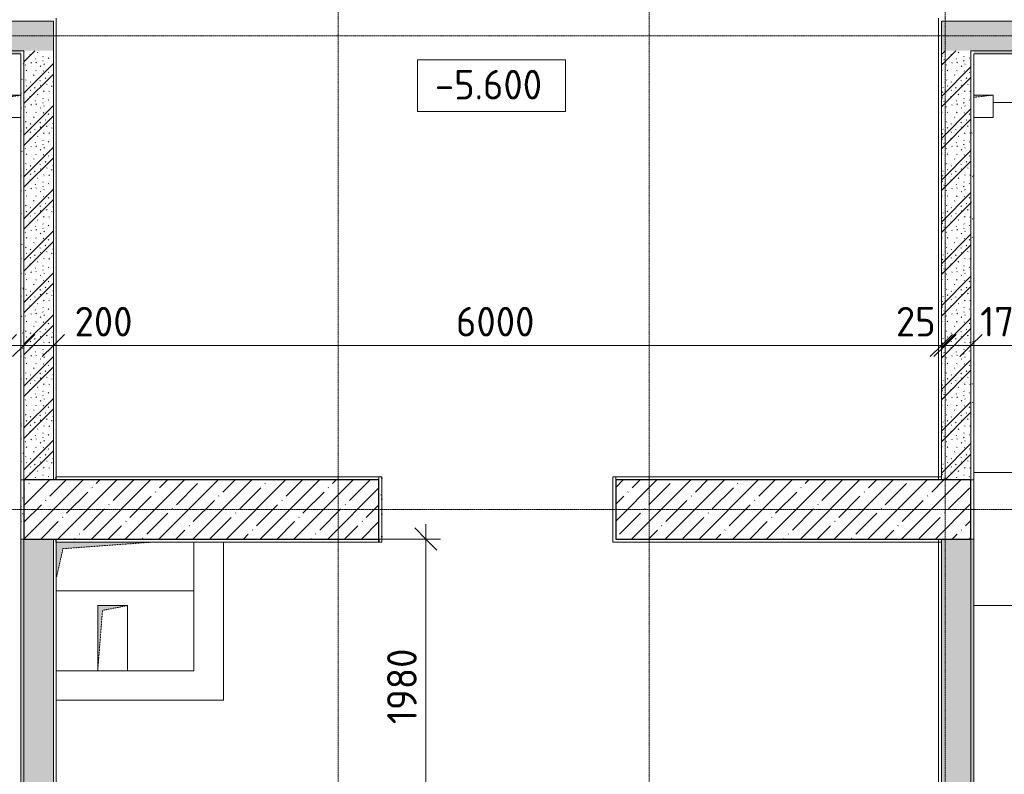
# Model space of a CAD drawing. Header units: millimetres. Extents: x 25420 to 100191, y -10965 to 131188.
# Tile 41 of 53: x 52772 to 59425, y 113710 to 118810. Entities that reach past the tile are written whole.
import ezdxf

# ---------------------------------------------------------------- set-up
doc = ezdxf.new("R2010")
doc.units = ezdxf.units.MM
doc.linetypes.add('3_ Штрих_ 1 х 1 мм', pattern=[2, 1, -1])
doc.linetypes.add('4_ Штрихпунктир_ 10 х 2 мм', pattern=[14, 10, -2, 0, -2])
for name, color, linetype, lineweight in [('A-ANNO-DIMS', 7, 'Continuous', 5), ('A-ANNO-DIMS-100', 7, 'Continuous', 5), ('A-DETL-GENF', 7, 'Continuous', 13), ('A-WALL', 7, 'Continuous', 13), ('A-WALL-PATT', 7, 'Continuous', 13), ('C-PRKG', 7, 'Continuous', 13), ('G-ANNO-DIMS', 7, 'Continuous', 5), ('I-WALL', 7, 'Continuous', 13), ('M-EQPM', 7, 'Continuous', 13), ('S-COLS', 7, 'Continuous', 25), ('S-GRID', 7, 'Continuous', 5)]:
    doc.layers.add(name, color=color, linetype=linetype, lineweight=lineweight)
doc.styles.add('GOST Common_3', font='GOST_Common.ttf', dxfattribs={"height": 200})
doc.dimstyles.new('2_мм', dxfattribs={"dimscale": 304.8, "dimtxt": 201.142999, "dimasz": 0.492126, "dimexe": 0.328084, "dimexo": 0.492126, "dimgap": 0, "dimtad": 1, "dimdec": 0, "dimdsep": 46, "dimtxsty": 'GOST Common_3', "dimblk1": 'OBLIQUE', "dimblk2": 'OBLIQUE', "dimsah": 1, "dimcen": 0.09, "dimdle": 0.328084, "dimadec": 5, "dimazin": 2, "dimtfac": 1, "dimtdec": 4, "dimtix": 1, "dimtmove": 0, "dimatfit": 3, "dimfxl": 1, "dimtvp": 1, "dimtolj": 1, "dimtzin": 0, "dimarcsym": 2})
doc.dimstyles.new('2_мм_1', dxfattribs={"dimscale": 304.8, "dimtxt": 201.142999, "dimasz": 0.492126, "dimexe": 0.328084, "dimexo": 0.492126, "dimgap": 0, "dimtad": 1, "dimdec": 0, "dimdsep": 46, "dimtxsty": 'GOST Common_3', "dimblk1": 'OBLIQUE', "dimblk2": 'OBLIQUE', "dimsah": 1, "dimcen": 0.09, "dimdle": 0.328084, "dimadec": 5, "dimazin": 2, "dimtfac": 1, "dimtdec": 4, "dimtix": 1, "dimtmove": 1, "dimatfit": 3, "dimfxl": 1, "dimtvp": 1, "dimtolj": 1, "dimtzin": 0, "dimarcsym": 2})
pattern_1 = [(0, (0, 0), (203.2, 50.8), [3.353, -149.047, 3.353, -149.047, -812.8]), (0, (0, 0), (203.2, 50.8), [-304.8, 3.353, -301.447, 3.353, -149.047, -355.6]), (0, (0, 0), (203.2, 50.8), [-762, 3.353, -98.247, 3.353, -250.647]), (120, (76.2, 25.4), (-145.59409, 150.576362), [3.353, -149.047, 3.353, -149.047, -812.8]), (120, (76.2, 25.4), (-145.59409, 150.576362), [-304.8, 3.353, -301.447, 3.353, -149.047, -355.6]), (120, (76.2, 25.4), (-145.59409, 150.576362), [-762, 3.353, -98.247, 3.353, -250.647]), (240, (101.6, 127), (-57.60591, -201.376362), [3.353, -149.047, 3.353, -149.047, -812.8]), (240, (101.6, 127), (-57.60591, -201.376362), [-304.8, 3.353, -301.447, 3.353, -149.047, -355.6]), (240, (101.6, 127), (-57.60591, -201.376362), [-762, 3.353, -98.247, 3.353, -250.647])]
pattern_2 = [(135, (150.28, 188.64), (-282.8427, 3e-14), [5, -395]), (135, (174.9, 237.36), (-282.8427, 3e-14), [5, -395]), (135, (211.96, 236.53), (-282.8427, 3e-14), [5, -395]), (135, (114.96, 223.96), (-282.8427, 3e-14), [5, -395]), (135, (77.54, 223.96), (-282.8427, 3e-14), [5, -395]), (135, (57.44, 184.52), (-282.8427, 3e-14), [5, -395]), (135, (66.21, 142.9), (-282.8427, 3e-14), [5, -395]), (135, (107.33, 161), (-282.8427, 3e-14), [5, -395]), (135, (99.08, 130.94), (-282.8427, 3e-14), [5, -395]), (135, (22.6, 136.46), (-282.8427, 3e-14), [5, -395]), (135, (21.16, 168.08), (-282.8427, 3e-14), [5, -395]), (135, (46.13, 96.12), (-282.8427, 3e-14), [5, -395]), (135, (3.54, 74.6), (-282.8427, 3e-14), [5, -395]), (135, (40.3, 47.56), (-282.8427, 3e-14), [5, -395]), (135, (39.77, 18.47), (-282.8427, 3e-14), [5, -395]), (135, (76.94, 37.28), (-282.8427, 3e-14), [5, -395]), (135, (114.18, 62.4), (-282.8427, 3e-14), [5, -395]), (135, (139.87, 90.2), (-282.8427, 3e-14), [5, -395]), (135, (141.44, 15.82), (-282.8427, 3e-14), [5, -395]), (135, (188.69, 26.73), (-282.8427, 3e-14), [5, -395]), (135, (176.14, 51.36), (-282.8427, 3e-14), [5, -395]), (135, (177.03, 0), (-282.8427, 3e-14), [5, -395]), (135, (276.61, 8.22), (-282.8427, 3e-14), [5, -395]), (135, (271.19, 31.72), (-282.8427, 3e-14), [5, -395]), (135, (268.29, 119.65), (-282.8427, 3e-14), [5, -395]), (135, (237.92, 101.95), (-282.8427, 3e-14), [5, -395]), (135, (237.92, 158.27), (-282.8427, 3e-14), [5, -395]), (135, (260.4, 204.35), (-282.8427, 3e-14), [5, -395]), (135, (275.54, 235.4), (-282.8427, 3e-14), [5, -395]), (135, (117.62, 268.96), (-282.8427, 3e-14), [5, -395]), (135, (203.62, 273.83), (-282.8427, 3e-14), [5, -395]), (135, (47.24, 279.3), (-282.8427, 3e-14), [5, -395]), (135, (23.2, 266.16), (-282.8427, 3e-14), [5, -395]), (135, (42.78, 232.52), (-282.8427, 3e-14), [5, -395]), (135, (177.76, 90.57), (-282.8427, 3e-14), [5, -395]), (135, (181.12, 121.8), (-282.8427, 3e-14), [5, -395]), (135, (206.73, 172.06), (-282.8427, 3e-14), [5, -395]), (135, (143.14, 136.62), (-282.8427, 3e-14), [5, -395]), (135, (211.51, 131.86), (-282.8427, 3e-14), [5, -395]), (135, (81.47, 95.1), (-282.8427, 3e-14), [5, -395]), (135, (235.13, 60.46), (-282.8427, 3e-14), [5, -395]), (135, (242.24, 4.89), (-282.8427, 3e-14), [5, -395]), (45, (0, 106.07), (-282.8427, 0), []), (45, (106.07, 0), (-282.8427, 0), []), (45, (176.78, 0), (-282.8427, 0), []), (45, (0, 176.78), (-282.8427, 0), [])]
pattern_3 = [(45, (0, 0), (-114.04925, 114.04925), []), (45, (114.05, 0), (-114.04925, 114.04925), [201.612, -40.322, 3.353, -36.97])]

# ---------------------------------------------------------------- blocks, each defined once
blk = doc.blocks.new('Наметкина 10_РД_АР_П_Отделка_R21_rvt-1--01_Подвал_МП_часть Б')
at = {"layer": 'A-WALL-PATT', "lineweight": 5}
h = blk.add_hatch(dxfattribs=at)
h.set_pattern_fill('FP_6', color=256, style=0, pattern_type=2)
h.set_pattern_definition(pattern_1)
h.paths.add_polyline_path([(52780, 118580), (52780, 118600), (46900, 118600), (46900, 118580), (51492.4, 118580)])
h = blk.add_hatch(dxfattribs=at)
h.set_pattern_fill('FP_6', color=256, style=0, pattern_type=2)
h.set_pattern_definition(pattern_1)
h.paths.add_polyline_path([(52780, 115700), (52800, 115700), (52800, 118600), (52780, 118600), (52780, 118078.8)])
h = blk.add_hatch(dxfattribs=at)
h.set_pattern_fill('FP_6', color=256, style=0, pattern_type=2)
h.set_pattern_definition(pattern_1)
h.paths.add_polyline_path([(59200, 115700), (59220, 115700), (59220, 118600), (59200, 118600), (59200, 118078.8)])
h = blk.add_hatch(dxfattribs=at)
h.set_pattern_fill('FP_6', color=256, style=0, pattern_type=2)
h.set_pattern_definition(pattern_1)
h.paths.add_polyline_path([(64700, 118580), (64700, 118600), (64680, 118600), (59220, 118600), (59220, 118580), (64680, 118580)])
h = blk.add_hatch(dxfattribs=at)
h.set_pattern_fill('FP_6', color=256, style=0, pattern_type=2)
h.set_pattern_definition(pattern_1)
h.paths.add_polyline_path([(52800, 115300), (52800, 115700), (52780, 115700), (52780, 115300)])
h = blk.add_hatch(dxfattribs=at)
h.set_pattern_fill('FP_6', color=256, style=0, pattern_type=2)
h.set_pattern_definition(pattern_1)
h.paths.add_polyline_path([(55220, 115280), (55220, 115720), (55200, 115720), (55200, 115280)])
h = blk.add_hatch(dxfattribs=at)
h.set_pattern_fill('FP_6', color=256, style=0, pattern_type=2)
h.set_pattern_definition(pattern_1)
h.paths.add_polyline_path([(55220, 115280), (55220, 115720), (55200, 115720), (55200, 115280)])
h = blk.add_hatch(dxfattribs=at)
h.set_pattern_fill('FP_6', color=256, style=0, pattern_type=2)
h.set_pattern_definition(pattern_1)
h.paths.add_polyline_path([(59220, 115300), (59220, 115700), (59200, 115700), (59200, 115300)])
h = blk.add_hatch(dxfattribs=at)
h.set_pattern_fill('FP_6', color=256, style=0, pattern_type=2)
h.set_pattern_definition(pattern_1)
h.paths.add_polyline_path([(52800, 109400), (52800, 115300), (52780, 115300), (52780, 109400)])
h = blk.add_hatch(dxfattribs=at)
h.set_pattern_fill('FP_6', color=256, style=0, pattern_type=2)
h.set_pattern_definition(pattern_1)
h.paths.add_polyline_path([(59220, 109400), (59220, 115300), (59200, 115300), (59200, 109400)])
at = {"layer": 'A-WALL'}
for p, q in [((46920, 118800), (53000, 118800)), ((53000, 118800), (53000, 115720)), ((53020, 115720), (53020, 118820)), ((58980, 118820), (58980, 115700)), ((59000, 115700), (59000, 118800)), ((59000, 118800), (64700, 118800)), ((52780, 118600), (46900, 118600)), ((46900, 118580), (52780, 118580)), ((52800, 118600), (52780, 118600)), ((52780, 118580), (52780, 115700)), ((52800, 115700), (52800, 118600)), ((59200, 118600), (59200, 115700)), ((59220, 118600), (59200, 118600)), ((64680, 118600), (59220, 118600)), ((59220, 115700), (59220, 118580)), ((59220, 118580), (64680, 118580)), ((52800, 115700), (52780, 115700)), ((52780, 115700), (52780, 115300)), ((52780, 115700), (52800, 115700)), ((52800, 115300), (52800, 115700)), ((53000, 115720), (53000, 115700)), ((53000, 115700), (53020, 115700)), ((55200, 115720), (53020, 115720)), ((53020, 115700), (55200, 115700)), ((55200, 115720), (55200, 115300)), ((55220, 115720), (55200, 115720)), ((55200, 115700), (55200, 115720)), ((55200, 115720), (55200, 115300)), ((55220, 115720), (55200, 115720)), ((55220, 115280), (55220, 115720)), ((55220, 115280), (55220, 115720)), ((56800, 115720), (56780, 115720)), ((56780, 115720), (56780, 115280)), ((59000, 115720), (56800, 115720)), ((56800, 115720), (56800, 115700)), ((56800, 115300), (56800, 115720)), ((56800, 115700), (59000, 115700)), ((58980, 115700), (59000, 115700)), ((59000, 115700), (59000, 115720)), ((59200, 115700), (59220, 115700)), ((59200, 115700), (59200, 115300)), ((59220, 115700), (59200, 115700)), ((59220, 115300), (59220, 115700)), ((52780, 115300), (52800, 115300)), ((52800, 115300), (52780, 115300)), ((52780, 115300), (52780, 109400)), ((52800, 109400), (52800, 115300)), ((53020, 115300), (53000, 115300)), ((53000, 115300), (53000, 115280)), ((55200, 115300), (53020, 115300)), ((59000, 115300), (56800, 115300)), ((59000, 115300), (58980, 115300)), ((58980, 115300), (58980, 109400)), ((59000, 109400), (59000, 115300)), ((59000, 115280), (59000, 115300)), ((59200, 115300), (59200, 109400)), ((59220, 115300), (59200, 115300)), ((59200, 115300), (59220, 115300)), ((59220, 109400), (59220, 115300)), ((53000, 115280), (53000, 109400)), ((53020, 115280), (55200, 115280)), ((53020, 109400), (53020, 115280)), ((55200, 115280), (55220, 115280)), ((55200, 115280), (55220, 115280)), ((56780, 115280), (56800, 115280)), ((56800, 115280), (59000, 115280))]:
    blk.add_line(p, q, dxfattribs=at)
at = {"layer": 'A-WALL', "lineweight": 25}
for p, q in [((53020, 115700), (53020, 115720)), ((53020, 115280), (53020, 115300)), ((55200, 115300), (55200, 115280)), ((55200, 115300), (55200, 115280)), ((55200, 115280), (55200, 115300))]:
    blk.add_line(p, q, dxfattribs=at)
blk = doc.blocks.new('АР_Машиноместо - 4900x2400_М__5300х2500_-V6--01_Подвал_МП_часть Б')
at = {"layer": 'C-PRKG'}
for p, q in [((2500, 0), (0, 0)), ((0, 0), (0, -5150)), ((2500, 0), (2500, -5280)), ((450, -800), (450, -4500)), ((450, -800), (2050, -800)), ((2050, -800), (2050, -4500)), ((450, -4500), (2050, -4500))]:
    blk.add_line(p, q, dxfattribs=at)
blk = doc.blocks.new('АР_Машиноместо - 4900x2400_М__5300х2500_-V7--01_Подвал_МП_часть Б')
at = {"layer": 'C-PRKG'}
for p, q in [((0, 0), (0, 5280)), ((2500, 0), (2500, 5280)), ((450, 4500), (2050, 4500)), ((450, 800), (450, 4500)), ((2050, 800), (2050, 4500)), ((450, 800), (2050, 800)), ((2500, 0), (0, 0))]:
    blk.add_line(p, q, dxfattribs=at)
blk = doc.blocks.new('АР_Канал вертикальный прямоугольный - ВК-V29--01_Подвал_МП_часть Б')
at = {"layer": 'A-DETL-GENF'}
blk.add_hatch(color=256, dxfattribs=at).paths.add_polyline_path([(-75, -75), (-60, 60), (55, 72.8), (55, 75), (-75, 75)])
at = {"layer": 'A-DETL-GENF', "linetype": '3_ Штрих_ 1 х 1 мм'}
for p, q in [((55, 75), (-75, 75)), ((-75, 75), (-75, -75)), ((55, 75), (-75, 75)), ((-75, 75), (-75, -75)), ((-60, 60), (55, 72.8)), ((-60, 60), (55, 72.8)), ((-75, -75), (-60, 60)), ((-75, -75), (-60, 60)), ((-75, -75), (55, -75))]:
    blk.add_line(p, q, dxfattribs=at)
at = {"layer": 'M-EQPM'}
for p, q in [((-75, -75), (-75, 75)), ((-75, 75), (55, 75)), ((55, -75), (-75, -75))]:
    blk.add_line(p, q, dxfattribs=at)
blk = doc.blocks.new('АР_Канал вертикальный прямоугольный - ВК-V30--01_Подвал_МП_часть Б')
at = {"layer": 'A-DETL-GENF'}
blk.add_hatch(color=256, dxfattribs=at).paths.add_polyline_path([(-55, 60.6), (75, 75), (-55, 75)])
at = {"layer": 'A-DETL-GENF', "linetype": '3_ Штрих_ 1 х 1 мм'}
for p, q in [((-55, 60.6), (75, 75)), ((-55, 60.6), (75, 75)), ((75, 75), (-55, 75)), ((75, 75), (-55, 75)), ((75, -75), (75, 75)), ((-55, -75), (75, -75))]:
    blk.add_line(p, q, dxfattribs=at)
at = {"layer": 'M-EQPM'}
for p, q in [((-55, 75), (75, 75)), ((75, 75), (75, -75)), ((75, -75), (-55, -75))]:
    blk.add_line(p, q, dxfattribs=at)
blk = doc.blocks.new('АР_Канал вертикальный прямоугольный - АПТ-5403870--01_Подвал_МП_часть Б')
at = {"layer": 'A-DETL-GENF'}
blk.add_hatch(color=256, dxfattribs=at).paths.add_polyline_path([(-455, -87.3), (-410, 110), (202.7, 155), (-455, 155)])
at = {"layer": 'A-DETL-GENF', "linetype": '3_ Штрих_ 1 х 1 мм'}
for p, q in [((-410, 110), (202.7, 155)), ((-410, 110), (202.7, 155)), ((475, -175), (475, 155)), ((-455, -87.3), (-410, 110)), ((-455, -87.3), (-410, 110)), ((-455, -175), (475, -175))]:
    blk.add_line(p, q, dxfattribs=at)
at = {"layer": 'M-EQPM'}
for p, q in [((475, 155), (475, -175)), ((475, -175), (-455, -175))]:
    blk.add_line(p, q, dxfattribs=at)
blk = doc.blocks.new('АР_Канал вертикальный прямоугольный - ОВ-6262310--01_Подвал_МП_часть Б')
at = {"layer": 'A-DETL-GENF'}
blk.add_hatch(color=256, dxfattribs=at).paths.add_polyline_path([(-100, -220), (-68, 188), (100, 220), (-100, 220)])
at = {"layer": 'A-DETL-GENF', "linetype": '3_ Штрих_ 1 х 1 мм'}
for p, q in [((100, 220), (-100, 220)), ((-100, 220), (-100, -220)), ((100, 220), (-100, 220)), ((-100, 220), (-100, -220)), ((-68, 188), (100, 220)), ((-68, 188), (100, 220)), ((100, -220), (100, 220)), ((-100, -220), (-68, 188)), ((-100, -220), (-68, 188)), ((-100, -220), (100, -220))]:
    blk.add_line(p, q, dxfattribs=at)
at = {"layer": 'M-EQPM'}
for p, q in [((-100, -220), (-100, 220)), ((-100, 220), (100, 220)), ((100, 220), (100, -220)), ((100, -220), (-100, -220))]:
    blk.add_line(p, q, dxfattribs=at)
blk = doc.blocks.new('DIMBLOCK10--01_Подвал_МП_часть Б')
at = {"layer": 'A-ANNO-DIMS-100', "transparency": 16777216}
for p, q in [((52675, 116563.9), (52675, 116707.8)), ((52800, 116563.9), (52800, 116707.8)), ((52136, 116607.8), (52617.8, 116607.8)), ((52617.8, 116607.8), (52737.5, 116607.8)), ((52675, 116607.8), (52800, 116607.8)), ((52675, 116607.8), (52675, 116563.9)), ((52800, 116607.8), (52800, 116563.9))]:
    blk.add_line(p, q, dxfattribs=at)
at = {"layer": 'A-ANNO-DIMS-100', "lineweight": 25, "transparency": 16777216}
for p, q in [((52675, 116607.8), (52750, 116682.8)), ((52800, 116607.8), (52875, 116682.8)), ((52675, 116607.8), (52600, 116532.8)), ((52800, 116607.8), (52725, 116532.8))]:
    blk.add_line(p, q, dxfattribs=at)
at = {"layer": 'A-ANNO-DIMS-100', "color": 0, "transparency": 16777216, "insert": (52136, 116869.2), "char_height": 200, "width": 458.197, "attachment_point": 1, "line_spacing_factor": 1.022761, "style": 'GOST Common_3'}
blk.add_mtext('125', dxfattribs=at)
blk = doc.blocks.new('_Oblique')
at = {"color": 0, "linetype": 'ByBlock', "lineweight": -2}
blk.add_line((-0.5, -0.5), (0.5, 0.5), dxfattribs=at)
blk = doc.blocks.new('DIMBLOCK11--01_Подвал_МП_часть Б')
at = {"layer": 'A-ANNO-DIMS-100', "transparency": 16777216}
for p, q in [((52800, 116563.9), (52800, 116707.8)), ((53000, 116563.9), (53000, 116707.8)), ((52800, 116607.8), (53000, 116607.8)), ((52800, 116607.8), (52800, 116563.9)), ((53043.3, 116607.8), (52900, 116607.8)), ((53000, 116607.8), (53000, 116563.9)), ((53562.6, 116607.8), (53043.3, 116607.8))]:
    blk.add_line(p, q, dxfattribs=at)
at = {"layer": 'A-ANNO-DIMS-100', "lineweight": 25, "transparency": 16777216}
for p, q in [((52800, 116607.8), (52875, 116682.8)), ((53000, 116607.8), (53075, 116682.8)), ((52800, 116607.8), (52725, 116532.8)), ((53000, 116607.8), (52925, 116532.8))]:
    blk.add_line(p, q, dxfattribs=at)
at = {"layer": 'A-ANNO-DIMS-100', "color": 0, "transparency": 16777216, "insert": (53143.3, 116869.2), "char_height": 200, "width": 503.198, "attachment_point": 1, "line_spacing_factor": 1.022761, "style": 'GOST Common_3'}
blk.add_mtext('200', dxfattribs=at)
blk = doc.blocks.new('DIMBLOCK12--01_Подвал_МП_часть Б')
at = {"layer": 'A-ANNO-DIMS-100', "transparency": 16777216}
for p, q in [((53000, 116563.9), (53000, 116707.8)), ((59000, 116563.9), (59000, 116707.8)), ((53000, 116607.8), (59000, 116607.8)), ((53000, 116607.8), (53000, 116563.9)), ((59000, 116607.8), (59000, 116563.9))]:
    blk.add_line(p, q, dxfattribs=at)
at = {"layer": 'A-ANNO-DIMS-100', "lineweight": 25, "transparency": 16777216}
for p, q in [((53000, 116607.8), (53075, 116682.8)), ((59000, 116607.8), (59075, 116682.8)), ((53000, 116607.8), (52925, 116532.8)), ((59000, 116607.8), (58925, 116532.8))]:
    blk.add_line(p, q, dxfattribs=at)
at = {"layer": 'A-ANNO-DIMS-100', "color": 0, "transparency": 16777216, "insert": (55720.4, 116869.2), "char_height": 200, "width": 670.931, "attachment_point": 1, "line_spacing_factor": 1.022761, "style": 'GOST Common_3'}
blk.add_mtext('6000', dxfattribs=at)
blk = doc.blocks.new('DIMBLOCK13--01_Подвал_МП_часть Б')
at = {"layer": 'A-ANNO-DIMS-100', "transparency": 16777216}
for p, q in [((59000, 116563.9), (59000, 116707.8)), ((59025, 116563.9), (59025, 116707.8)), ((58692.9, 116607.8), (59072.4, 116607.8)), ((59000, 116607.8), (59025, 116607.8)), ((59000, 116607.8), (59000, 116563.9)), ((59072.4, 116607.8), (59012.5, 116607.8)), ((59025, 116607.8), (59025, 116563.9))]:
    blk.add_line(p, q, dxfattribs=at)
at = {"layer": 'A-ANNO-DIMS-100', "lineweight": 25, "transparency": 16777216}
for p, q in [((59000, 116607.8), (59075, 116682.8)), ((59025, 116607.8), (59100, 116682.8)), ((59000, 116607.8), (58925, 116532.8)), ((59025, 116607.8), (58950, 116532.8))]:
    blk.add_line(p, q, dxfattribs=at)
at = {"layer": 'A-ANNO-DIMS-100', "color": 0, "transparency": 16777216, "insert": (58692.9, 116869.2), "char_height": 200, "width": 335.466, "attachment_point": 1, "line_spacing_factor": 1.022761, "style": 'GOST Common_3'}
blk.add_mtext('25', dxfattribs=at)
blk = doc.blocks.new('DIMBLOCK14--01_Подвал_МП_часть Б')
at = {"layer": 'A-ANNO-DIMS-100', "transparency": 16777216}
for p, q in [((59025, 116563.9), (59025, 116707.8)), ((59200, 116563.9), (59200, 116707.8)), ((59025, 116607.8), (59200, 116607.8)), ((59025, 116607.8), (59025, 116563.9)), ((59162.1, 116607.8), (59112.5, 116607.8)), ((59644, 116607.8), (59162.1, 116607.8)), ((59200, 116607.8), (59200, 116563.9))]:
    blk.add_line(p, q, dxfattribs=at)
at = {"layer": 'A-ANNO-DIMS-100', "lineweight": 25, "transparency": 16777216}
for p, q in [((59025, 116607.8), (59100, 116682.8)), ((59200, 116607.8), (59275, 116682.8)), ((59025, 116607.8), (58950, 116532.8)), ((59200, 116607.8), (59125, 116532.8))]:
    blk.add_line(p, q, dxfattribs=at)
at = {"layer": 'A-ANNO-DIMS-100', "color": 0, "transparency": 16777216, "insert": (59262.1, 116869.2), "char_height": 200, "width": 458.197, "attachment_point": 1, "line_spacing_factor": 1.022761, "style": 'GOST Common_3'}
blk.add_mtext('175', dxfattribs=at)
blk = doc.blocks.new('DIMBLOCK15--01_Подвал_МП_часть Б')
at = {"layer": 'A-ANNO-DIMS-100', "transparency": 16777216}
for p, q in [((59200, 116563.9), (59200, 116707.8)), ((62200, 116563.9), (62200, 116707.8)), ((59200, 116607.8), (62200, 116607.8)), ((59200, 116607.8), (59200, 116563.9)), ((62200, 116607.8), (62200, 116563.9))]:
    blk.add_line(p, q, dxfattribs=at)
at = {"layer": 'A-ANNO-DIMS-100', "lineweight": 25, "transparency": 16777216}
for p, q in [((59200, 116607.8), (59275, 116682.8)), ((62200, 116607.8), (62275, 116682.8)), ((59200, 116607.8), (59125, 116532.8)), ((62200, 116607.8), (62125, 116532.8))]:
    blk.add_line(p, q, dxfattribs=at)
at = {"layer": 'A-ANNO-DIMS-100', "color": 0, "transparency": 16777216, "insert": (60420.4, 116869.2), "char_height": 200, "width": 670.931, "attachment_point": 1, "line_spacing_factor": 1.022761, "style": 'GOST Common_3'}
blk.add_mtext('3000', dxfattribs=at)
blk = doc.blocks.new('Высотные отметки - Frame_2-749557--01_Подвал_МП_часть Б')
at = {"layer": 'G-ANNO-DIMS'}
for p, q in [((-5, 3.5), (-5, 0)), ((5, 3.5), (-5, 3.5)), ((5, 0), (5, 3.5)), ((-5, 0), (5, 0))]:
    blk.add_line(p, q, dxfattribs=at)
blk = doc.blocks.new('DIMBLOCK236--01_Подвал_МП_часть Б')
at = {"layer": 'A-ANNO-DIMS-100', "lineweight": 25, "transparency": 16777216}
for p, q in [((55516.6, 115300), (55441.6, 115375)), ((55516.6, 115300), (55591.6, 115225)), ((55516.6, 113320), (55441.6, 113395)), ((55516.6, 113320), (55591.6, 113245))]:
    blk.add_line(p, q, dxfattribs=at)
at = {"layer": 'A-ANNO-DIMS-100', "transparency": 16777216}
for p, q in [((55516.6, 115400), (55516.6, 113320)), ((54957.9, 115300), (55616.6, 115300)), ((55516.6, 115300), (54957.9, 115300)), ((55830.2, 113320), (55416.6, 113320)), ((55516.6, 113320), (55830.2, 113320))]:
    blk.add_line(p, q, dxfattribs=at)
at = {"layer": 'A-ANNO-DIMS-100', "color": 0, "transparency": 16777216, "insert": (55255.2, 114049.2), "char_height": 200, "width": 625.93, "attachment_point": 1, "rotation": 90, "line_spacing_factor": 1.022761, "style": 'GOST Common_3'}
blk.add_mtext('1980', dxfattribs=at)

msp = doc.modelspace()

# ---------------------------------------------------------------- hatches: boundary and pattern name
at = {"layer": 'A-WALL-PATT', "lineweight": 5}
h = msp.add_hatch(dxfattribs=at)
h.set_pattern_fill('FP_2', color=256, style=0, pattern_type=2)
h.set_pattern_definition(pattern_2)
h.paths.add_polyline_path([(52800, 118599.961774), (53000, 118599.961774), (53000, 118799.961774), (46900, 118799.961774), (46900, 118599.961774), (51492.358137, 118599.961774)])
h = msp.add_hatch(dxfattribs=at)
h.set_pattern_fill('FP_2', color=256, style=0, pattern_type=2)
h.set_pattern_definition(pattern_2)
h.paths.add_polyline_path([(64700, 118600), (64700, 118800), (59000, 118800), (59000, 118600), (62849.141178, 118600)])
h = msp.add_hatch(dxfattribs=at)
h.set_pattern_fill('FP_2', color=256, style=0, pattern_type=2)
h.set_pattern_definition(pattern_2)
h.paths.add_polyline_path([(53000, 115700), (53000, 118599.961774), (52800, 118599.961774), (52800, 115700)])
h = msp.add_hatch(dxfattribs=at)
h.set_pattern_fill('FP_2', color=256, style=0, pattern_type=2)
h.set_pattern_definition(pattern_2)
h.paths.add_polyline_path([(59200, 115700), (59200, 118600), (59000, 118600), (59000, 115700), (59063.546831, 115700)])
h = msp.add_hatch(dxfattribs=at)
h.set_pattern_fill('FP_2', color=256, style=0, pattern_type=2)
h.set_pattern_definition(pattern_2)
h.paths.add_polyline_path([(53000, 109400), (53000, 115300), (52800, 115300), (52800, 109400)])
h = msp.add_hatch(dxfattribs=at)
h.set_pattern_fill('FP_2', color=256, style=0, pattern_type=2)
h.set_pattern_definition(pattern_2)
h.paths.add_polyline_path([(59000, 109400), (59200, 109400), (59200, 115300), (59000, 115300), (59000, 113138.970093)])
at = {"layer": 'S-COLS', "lineweight": 5}
h = msp.add_hatch(dxfattribs=at)
h.set_pattern_fill('FP_1', color=256, style=0, pattern_type=2)
h.set_pattern_definition(pattern_3)
h.paths.add_polyline_path([(55200, 115300), (55200, 115700), (52800, 115700), (52800, 115300)])
h = msp.add_hatch(dxfattribs=at)
h.set_pattern_fill('FP_1', color=256, style=0, pattern_type=2)
h.set_pattern_definition(pattern_3)
h.paths.add_polyline_path([(59200, 115300), (59200, 115700), (56800, 115700), (56800, 115300), (59063.546831, 115300)])

# ---------------------------------------------------------------- linework, layer by layer
at = {"layer": 'G-ANNO-DIMS'}
msp.add_line((56003.794687, 118189.421332), (55960.011836, 118189.421332), dxfattribs=at)
at = {"layer": 'I-WALL'}
for p, q in [((53000, 118799.961774), (46900, 118799.961774)), ((53000, 115700), (53000, 118799.961774)), ((64700, 118800), (59000, 118800)), ((59000, 118800), (59000, 115700)), ((46900, 118599.961774), (52800, 118599.961774)), ((52800, 118599.961774), (52800, 115700)), ((59200, 118600), (64700, 118600)), ((59200, 115700), (59200, 118600)), ((52800, 115700), (53000, 115700)), ((59000, 115700), (59200, 115700)), ((52800, 115300), (52800, 109400)), ((53000, 115300), (52800, 115300)), ((53000, 109400), (53000, 115300)), ((59000, 115300), (59000, 109400)), ((59200, 115300), (59000, 115300)), ((59200, 109400), (59200, 115300)), ((54150, 115280), (54150, 114210)), ((53950, 114410), (53950, 114950)), ((53020, 114410), (53300, 114410)), ((53500, 114410), (53950, 114410)), ((54150, 114210), (53020, 114210))]:
    msp.add_line(p, q, dxfattribs=at)
at = {"layer": 'S-COLS'}
for p, q in [((55200, 115700), (52800, 115700)), ((52800, 115700), (52800, 115300)), ((55200, 115300), (55200, 115700)), ((59200, 115700), (56800, 115700)), ((56800, 115700), (56800, 115300)), ((59200, 115300), (59200, 115700)), ((52800, 115300), (55200, 115300)), ((56800, 115300), (59200, 115300))]:
    msp.add_line(p, q, dxfattribs=at)
at = {"layer": 'S-GRID', "linetype": '4_ Штрихпунктир_ 10 х 2 мм'}
for p, q in [((54925, 80104.964717), (54925, 129588.42805)), ((57025, 80104.964717), (57025, 129588.42805)), ((59025, 80104.964717), (59025, 129588.42805)), ((65663.030763, 118700), (28300, 118700)), ((65663.030763, 115500), (28300, 115500))]:
    msp.add_line(p, q, dxfattribs=at)

# ---------------------------------------------------------------- block references
at = {"lineweight": 5}
msp.add_blockref('Наметкина 10_РД_АР_П_Отделка_R21_rvt-1--01_Подвал_МП_часть Б', (0, 0), dxfattribs=at)
at = {"layer": 'C-PRKG'}
for name, p, rotation in [('АР_Машиноместо - 4900x2400_М__5300х2500_-V6--01_Подвал_МП_часть Б', (64500, 118250), 269.9999999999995), ('АР_Машиноместо - 4900x2400_М__5300х2500_-V7--01_Подвал_МП_часть Б', (64500, 112350), 90.00000000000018)]:
    msp.add_blockref(name, p, dxfattribs=dict(at, rotation=rotation))
at = {"layer": 'G-ANNO-DIMS', "xscale": 99.99999999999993, "yscale": 99.99999999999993, "zscale": 99.99999999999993}
msp.add_blockref('Высотные отметки - Frame_2-749557--01_Подвал_МП_часть Б', (55960.011836, 118189.421332), dxfattribs=at)
at = {"layer": 'M-EQPM'}
for name, p in [('АР_Канал вертикальный прямоугольный - ВК-V29--01_Подвал_МП_часть Б', (52725, 118225)), ('АР_Канал вертикальный прямоугольный - ВК-V30--01_Подвал_МП_часть Б', (59275, 118225)), ('АР_Канал вертикальный прямоугольный - АПТ-5403870--01_Подвал_МП_часть Б', (53475, 115125)), ('АР_Канал вертикальный прямоугольный - ОВ-6262310--01_Подвал_МП_часть Б', (53400, 114630))]:
    msp.add_blockref(name, p, dxfattribs=at)

# ---------------------------------------------------------------- texts
at = {"layer": 'G-ANNO-DIMS', "insert": (55577.85531, 118470.786993), "char_height": 200, "width": 917.17566319, "attachment_point": 1, "line_spacing_factor": 1.022761, "style": 'GOST Common_3'}
msp.add_mtext('-5.600', dxfattribs=at)

# ---------------------------------------------------------------- dimensions: what is measured, and where the dimension line sits
at = {"layer": 'A-ANNO-DIMS'}
for base, p1, p2, override, picture, middle in [((52800, 116607.794026), (52675, 116713.860044), (52800, 116713.860044), {"dimpost": '<>', "dimfxl": 125}, 'DIMBLOCK10--01_Подвал_МП_часть Б', (52365.052742, 116735.826354)), ((53000, 116607.794026), (52800, 116713.860044), (53000, 116713.860044), {"dimpost": '<>', "dimfxl": 200}, 'DIMBLOCK11--01_Подвал_МП_часть Б', (53394.859176, 116735.826354)), ((59025, 116607.794026), (59000, 116713.860044), (59025, 116713.860044), {"dimpost": '<>', "dimfxl": 25}, 'DIMBLOCK13--01_Подвал_МП_часть Б', (58860.61126, 116735.826354)), ((59200, 116607.794026), (59025, 116713.860044), (59200, 116713.860044), {"dimpost": '<>', "dimfxl": 175}, 'DIMBLOCK14--01_Подвал_МП_часть Б', (59491.228413, 116735.826354))]:
    dim = msp.add_linear_dim(base=base, p1=p1, p2=p2, dimstyle='2_мм_1', override=override, dxfattribs=at)
    dim.commit()
    dim.dimension.update_dxf_attribs({"geometry": picture, "text_midpoint": middle, "dimtype": 160})
for base, p1, p2, override, picture, middle in [((59000, 116607.794026), (53000, 116713.860044), (59000, 116713.860044), {"dimpost": '<>', "dimfxl": 6000}, 'DIMBLOCK12--01_Подвал_МП_часть Б', (56000, 116707.794026)), ((62200, 116607.794026), (59200, 116713.860044), (62200, 116713.860044), {"dimpost": '<>', "dimfxl": 3000}, 'DIMBLOCK15--01_Подвал_МП_часть Б', (60700, 116707.794026))]:
    dim = msp.add_linear_dim(base=base, p1=p1, p2=p2, dimstyle='2_мм', override=override, dxfattribs=at)
    dim.commit()
    dim.dimension.update_dxf_attribs({"geometry": picture, "text_midpoint": middle})
dim = msp.add_linear_dim(base=(55516.614933, 113320), p1=(55107.879586, 115300), p2=(55980.181866, 113320), angle=90, dimstyle='2_мм', override={"dimpost": '<>', "dimfxl": 2163.633811}, dxfattribs=at)
dim.commit()
dim.dimension.update_dxf_attribs({"geometry": 'DIMBLOCK236--01_Подвал_МП_часть Б', "text_midpoint": (55416.614933, 114310)})

doc.saveas('drawing.dxf')
